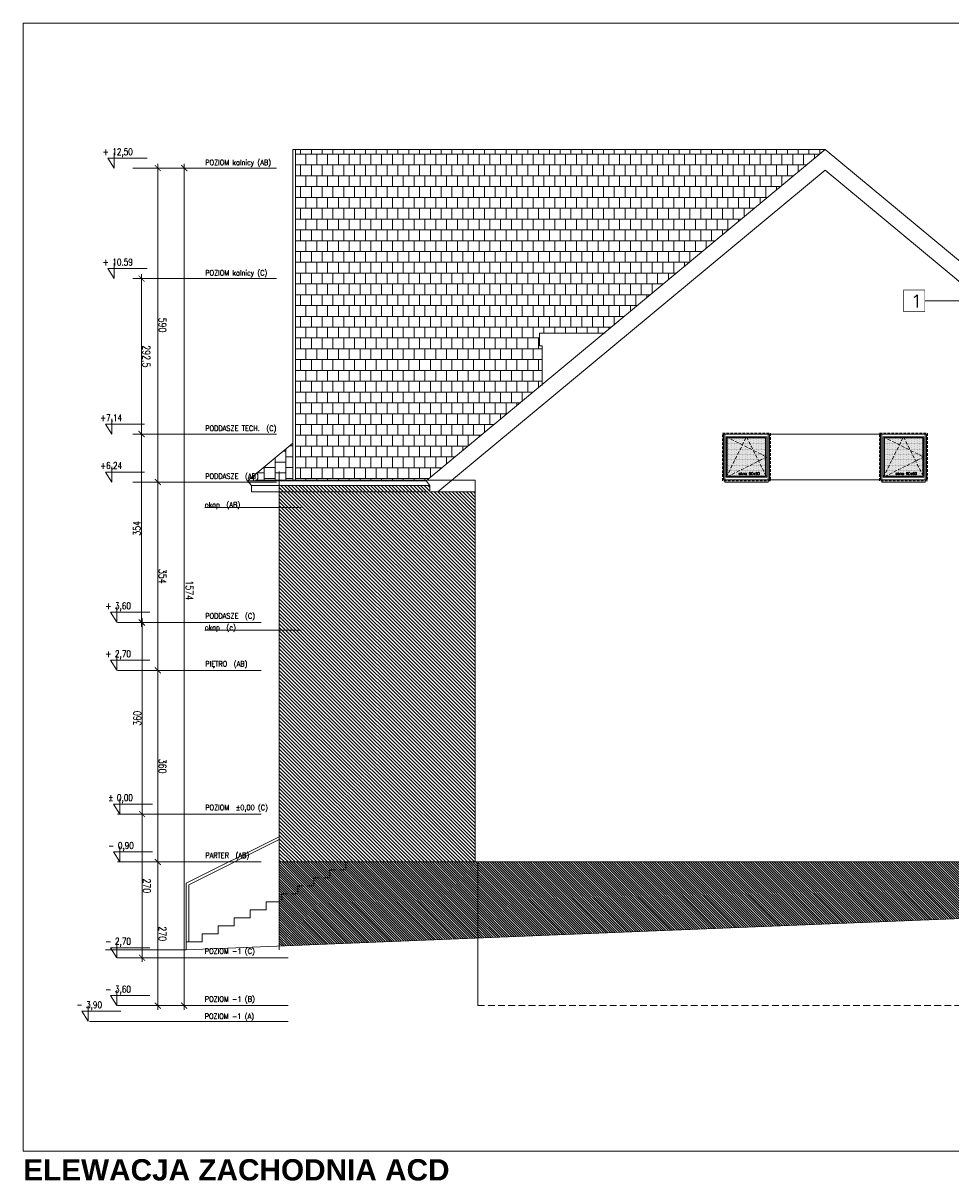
# Model space of a CAD drawing. Header units: millimetres. Extents: x -82287 to 177822, y -399756 to 0.
# Tile 52 of 228: x 68293 to 70035, y -238861 to -236685. Entities that reach past the tile are written whole.
import ezdxf
from ezdxf.enums import TextEntityAlignment as Align

# ---------------------------------------------------------------- set-up
doc = ezdxf.new("R2010")
doc.units = ezdxf.units.MM
doc.header["$MEASUREMENT"] = 0
for name, pattern in [('SUŁOSZOWA - PB 21 03$0$CACHE', [9.525, 6.35, -3.175]), ('SUŁOSZOWA - PB 21 03$0$CARKOVANA', [7.5, 5, -2.5]), ('SUŁOSZOWA - PB 21 03$0$HIDDEN', [9.525, 6.35, -3.175])]:
    doc.linetypes.add(name, pattern=pattern)
doc.layers.get('DEFPOINTS').update_dxf_attribs({"lineweight": 50})
doc.layers.add('FL_XREF', color=252, linetype='Continuous')
for name, color, linetype, lineweight in [('SUŁOSZOWA - PB 21 03$0$! opisy okien elewacja', 251, 'Continuous', 0), ('SUŁOSZOWA - PB 21 03$0$!! 0_ Istn-okna', 251, 'Continuous', 0), ('SUŁOSZOWA - PB 21 03$0$!! 0_ Istn-sciany', 251, 'Continuous', 0), ('SUŁOSZOWA - PB 21 03$0$!! 0_ Opis', 251, 'Continuous', 0), ('SUŁOSZOWA - PB 21 03$0$!! 0_ WIDOK ELEWACJA', 251, 'Continuous', 0), ('SUŁOSZOWA - PB 21 03$0$!! 0_bloki rzędnych', 251, 'Continuous', 0), ('SUŁOSZOWA - PB 21 03$0$!! 0_Istn-cienka', 251, 'Continuous', 0), ('SUŁOSZOWA - PB 21 03$0$!! 0_Opis_pom', 251, 'Continuous', 0), ('SUŁOSZOWA - PB 21 03$0$!! 1_ELEWACJA KOLOR', 251, 'Continuous', 0), ('SUŁOSZOWA - PB 21 03$0$!! 1_Hatch dach', 251, 'Continuous', 0), ('SUŁOSZOWA - PB 21 03$0$!! 1_OPIS POM NOWE', 251, 'Continuous', 0), ('SUŁOSZOWA - PB 21 03$0$!! 2_ELEWACJA COKÓŁ', 251, 'Continuous', 0), ('SUŁOSZOWA - PB 21 03$0$!! 2_NOWE OKNA WIDOk - remont', 251, 'Continuous', 0), ('SUŁOSZOWA - PB 21 03$0$!! 2_TYNK OBRYS', 251, 'Continuous', 0), ('SUŁOSZOWA - PB 21 03$0$!!_1  OPISY ELEWACJE', 251, 'Continuous', 0), ('SUŁOSZOWA - PB 21 03$0$0-rzedne-blok', 251, 'Continuous', 0)]:
    doc.layers.add(name, color=color, linetype=linetype, lineweight=lineweight)
doc.layers.add('SUŁOSZOWA - PB 21 03$0$ND', color=251, linetype='Continuous', lineweight=0, plot=False)
doc.styles.add('SUŁOSZOWA - PB 21 03$0$ARIAL', font='tahoma.ttf')
doc.styles.add('SUŁOSZOWA - PB 21 03$0$DEUTSCH', font='SIMPLEX8')
doc.styles.add('SUŁOSZOWA - PB 21 03$0$SIMPLEX', font='simplex.shx', dxfattribs={"width": 0.77})
doc.styles.add('SUŁOSZOWA - PB 21 03$0$STYLE10', font='arialbd.ttf')
doc.styles.add('SUŁOSZOWA - PB 21 03$0$TXT', font='simplex.shx')
doc.dimstyles.new('SUŁOSZOWA - PB 21 03$0$OL PB 100', dxfattribs={"dimscale": 4, "dimtxt": 3.5, "dimasz": 0.2, "dimexe": 10, "dimexo": 10, "dimgap": 0.5, "dimtad": 1, "dimdec": 1, "dimrnd": 0.5, "dimzin": 9, "dimdsep": 46, "dimtxsty": 'SUŁOSZOWA - PB 21 03$0$SIMPLEX', "dimblk": 'SUŁOSZOWA - PB 21 03$0$thick_MSz', "dimcen": 0.05, "dimdle": 8, "dimse1": 1, "dimse2": 1, "dimclrd": 256, "dimclre": 256, "dimclrt": 3, "dimadec": 1, "dimazin": 2, "dimtfac": 1, "dimtdec": 1, "dimtix": 1, "dimtofl": 0, "dimtmove": 2, "dimatfit": 3, "dimldrblk": 'SUŁOSZOWA - PB 21 03$0$thick_MSz', "dimfxl": 10, "dimfxlon": 1, "dimtolj": 1, "dimlwd": -1, "dimlwe": -1, "dimarcsym": 0})
pattern_1 = [(135, (-125229.0226, -283999.89), (-2.24506403, -2.24506403), [])]

# ---------------------------------------------------------------- blocks, each defined once
blk = doc.blocks.new('SUŁOSZOWA - PB 21 03$0$thick_MSz')
for p, q in [((-10, 0), (10, 0)), ((0, 15), (0, -15))]:
    blk.add_line(p, q)
at = {"const_width": 2, "elevation": 2}
blk.add_lwpolyline([(-7.1, -7.1), (7.1, 7.1)], dxfattribs=at)
blk = doc.blocks.new('*D72')
at = {"layer": 'DEFPOINTS', "color": 0, "ltscale": 100, "transparency": 16777216}
for p in [(15576.3, 8739.9), (15576.3, 8648.5), (15846.3, 8648.5)]:
    blk.add_point(p, dxfattribs=at)
at = {"layer": 'SUŁOSZOWA - PB 21 03$0$ND', "ltscale": 100, "transparency": 16777216}
blk.add_line((15845.5, 8739.9), (15577.1, 8739.9), dxfattribs=at)
at = {"layer": 'SUŁOSZOWA - PB 21 03$0$ND', "ltscale": 100, "transparency": 16777216, "xscale": 0.8, "yscale": 0.8, "zscale": 0.8}
for p, rotation in [((15576.3, 8739.9), 180.0000000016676), ((15846.3, 8739.9), 1.667546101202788e-09)]:
    blk.add_blockref('SUŁOSZOWA - PB 21 03$0$thick_MSz', p, dxfattribs=dict(at, rotation=rotation))
at = {"layer": 'SUŁOSZOWA - PB 21 03$0$ND', "color": 3, "ltscale": 100, "transparency": 16777216, "insert": (15711.3, 8748.9), "char_height": 14, "attachment_point": 5, "rotation": 0, "style": 'SUŁOSZOWA - PB 21 03$0$SIMPLEX'}
blk.add_mtext('\\A1;270', dxfattribs=at)
blk = doc.blocks.new('SUŁOSZOWA - PB 21 03$0$D_kota')
for p, q in [((8.7, 0), (8.7, 23)), ((-0.8, 15), (8.7, 15)), ((8.7, 0), (-0.8, 15))]:
    blk.add_line(p, q)
blk.add_lwpolyline([(-0.8, 15), (57.9, 15)])
at = {"style": 'SUŁOSZOWA - PB 21 03$0$DEUTSCH', "width": 0.8}
blk.add_attdef('POZ.ARCH', (7.3, 19.7), '', height=10, dxfattribs=at)
blk = doc.blocks.new('*D73')
at = {"layer": 'DEFPOINTS', "color": 0, "ltscale": 100, "transparency": 16777216}
for p in [(15846.3, 8789.5), (14272.3, 8752.2), (15846.3, 8606.6)]:
    blk.add_point(p, dxfattribs=at)
at = {"layer": 'SUŁOSZOWA - PB 21 03$0$ND', "ltscale": 100, "transparency": 16777216}
blk.add_line((14273.1, 8789.5), (15845.5, 8789.5), dxfattribs=at)
at = {"layer": 'SUŁOSZOWA - PB 21 03$0$ND', "ltscale": 100, "transparency": 16777216, "xscale": 0.8, "yscale": 0.8, "zscale": 0.8}
for p, rotation in [((14272.3, 8789.5), 180.0000000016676), ((15846.3, 8789.5), 1.667517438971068e-09)]:
    blk.add_blockref('SUŁOSZOWA - PB 21 03$0$thick_MSz', p, dxfattribs=dict(at, rotation=rotation))
at = {"layer": 'SUŁOSZOWA - PB 21 03$0$ND', "color": 3, "ltscale": 100, "transparency": 16777216, "insert": (15065.7, 8799.5), "char_height": 14, "attachment_point": 5, "rotation": 0, "style": 'SUŁOSZOWA - PB 21 03$0$SIMPLEX'}
blk.add_mtext('\\A1;1574', dxfattribs=at)
blk = doc.blocks.new('*D74')
at = {"layer": 'DEFPOINTS', "color": 0, "ltscale": 100, "transparency": 16777216}
for p in [(15216.3, 8739.9), (15216.3, 8648.5), (15576.3, 8648.5)]:
    blk.add_point(p, dxfattribs=at)
at = {"layer": 'SUŁOSZOWA - PB 21 03$0$ND', "ltscale": 100, "transparency": 16777216}
blk.add_line((15575.5, 8739.9), (15217.1, 8739.9), dxfattribs=at)
at = {"layer": 'SUŁOSZOWA - PB 21 03$0$ND', "ltscale": 100, "transparency": 16777216, "xscale": 0.8, "yscale": 0.8, "zscale": 0.8}
for p, rotation in [((15216.3, 8739.9), 180.0000000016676), ((15576.3, 8739.9), 1.667546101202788e-09)]:
    blk.add_blockref('SUŁOSZOWA - PB 21 03$0$thick_MSz', p, dxfattribs=dict(at, rotation=rotation))
at = {"layer": 'SUŁOSZOWA - PB 21 03$0$ND', "color": 3, "ltscale": 100, "transparency": 16777216, "insert": (15396.3, 8748.9), "char_height": 14, "attachment_point": 5, "rotation": 0, "style": 'SUŁOSZOWA - PB 21 03$0$SIMPLEX'}
blk.add_mtext('\\A1;360', dxfattribs=at)
blk = doc.blocks.new('*D75')
at = {"layer": 'DEFPOINTS', "color": 0, "ltscale": 100, "transparency": 16777216}
for p in [(14862.3, 8739.9), (14862.3, 8648.6), (15216.3, 8648.5)]:
    blk.add_point(p, dxfattribs=at)
at = {"layer": 'SUŁOSZOWA - PB 21 03$0$ND', "ltscale": 100, "transparency": 16777216}
blk.add_line((15215.5, 8739.9), (14863.1, 8739.9), dxfattribs=at)
at = {"layer": 'SUŁOSZOWA - PB 21 03$0$ND', "ltscale": 100, "transparency": 16777216, "xscale": 0.8, "yscale": 0.8, "zscale": 0.8}
for p, rotation in [((14862.3, 8739.9), 180.0000000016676), ((15216.3, 8739.9), 1.667546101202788e-09)]:
    blk.add_blockref('SUŁOSZOWA - PB 21 03$0$thick_MSz', p, dxfattribs=dict(at, rotation=rotation))
at = {"layer": 'SUŁOSZOWA - PB 21 03$0$ND', "color": 3, "ltscale": 100, "transparency": 16777216, "insert": (15039.3, 8748.9), "char_height": 14, "attachment_point": 5, "rotation": 0, "style": 'SUŁOSZOWA - PB 21 03$0$SIMPLEX'}
blk.add_mtext('\\A1;354', dxfattribs=at)
blk = doc.blocks.new('*D76')
at = {"layer": 'DEFPOINTS', "color": 0, "ltscale": 100, "transparency": 16777216}
for p in [(14272.3, 8739.9), (14272.3, 8693), (14862.3, 8648.6)]:
    blk.add_point(p, dxfattribs=at)
at = {"layer": 'SUŁOSZOWA - PB 21 03$0$ND', "ltscale": 100, "transparency": 16777216}
blk.add_line((14861.5, 8739.9), (14273.1, 8739.9), dxfattribs=at)
at = {"layer": 'SUŁOSZOWA - PB 21 03$0$ND', "ltscale": 100, "transparency": 16777216, "xscale": 0.8, "yscale": 0.8, "zscale": 0.8}
for p, rotation in [((14272.3, 8739.9), 180.0000000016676), ((14862.3, 8739.9), 1.667546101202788e-09)]:
    blk.add_blockref('SUŁOSZOWA - PB 21 03$0$thick_MSz', p, dxfattribs=dict(at, rotation=rotation))
at = {"layer": 'SUŁOSZOWA - PB 21 03$0$ND', "color": 3, "ltscale": 100, "transparency": 16777216, "insert": (14567.3, 8748.9), "char_height": 14, "attachment_point": 5, "rotation": 0, "style": 'SUŁOSZOWA - PB 21 03$0$SIMPLEX'}
blk.add_mtext('\\A1;590', dxfattribs=at)
blk = doc.blocks.new('*D77')
at = {"layer": 'DEFPOINTS', "color": 0, "ltscale": 100, "transparency": 16777216}
for p in [(15486.3, 8710.4), (15486.3, 8648.5), (15756.3, 8648.5)]:
    blk.add_point(p, dxfattribs=at)
at = {"layer": 'SUŁOSZOWA - PB 21 03$0$ND', "ltscale": 100, "transparency": 16777216}
blk.add_line((15755.5, 8710.4), (15487.1, 8710.4), dxfattribs=at)
at = {"layer": 'SUŁOSZOWA - PB 21 03$0$ND', "ltscale": 100, "transparency": 16777216, "xscale": 0.8, "yscale": 0.8, "zscale": 0.8}
for p, rotation in [((15486.3, 8710.4), 180.0000000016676), ((15756.3, 8710.4), 1.667546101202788e-09)]:
    blk.add_blockref('SUŁOSZOWA - PB 21 03$0$thick_MSz', p, dxfattribs=dict(at, rotation=rotation))
at = {"layer": 'SUŁOSZOWA - PB 21 03$0$ND', "color": 3, "ltscale": 100, "transparency": 16777216, "insert": (15621.3, 8719.4), "char_height": 14, "attachment_point": 5, "rotation": 0, "style": 'SUŁOSZOWA - PB 21 03$0$SIMPLEX'}
blk.add_mtext('\\A1;270', dxfattribs=at)
blk = doc.blocks.new('*D78')
at = {"layer": 'DEFPOINTS', "color": 0, "ltscale": 100, "transparency": 16777216}
for p in [(15126.3, 8710.4), (15126.3, 8648.5), (15486.3, 8648.5)]:
    blk.add_point(p, dxfattribs=at)
at = {"layer": 'SUŁOSZOWA - PB 21 03$0$ND', "ltscale": 100, "transparency": 16777216}
blk.add_line((15485.5, 8710.4), (15127.1, 8710.4), dxfattribs=at)
at = {"layer": 'SUŁOSZOWA - PB 21 03$0$ND', "ltscale": 100, "transparency": 16777216, "xscale": 0.8, "yscale": 0.8, "zscale": 0.8, "rotation": 180}
blk.add_blockref('SUŁOSZOWA - PB 21 03$0$thick_MSz', (15126.3, 8710.4), dxfattribs=at)
at = {"layer": 'SUŁOSZOWA - PB 21 03$0$ND', "ltscale": 100, "transparency": 16777216, "xscale": 0.8, "yscale": 0.8, "zscale": 0.8}
blk.add_blockref('SUŁOSZOWA - PB 21 03$0$thick_MSz', (15486.3, 8710.4), dxfattribs=at)
at = {"layer": 'SUŁOSZOWA - PB 21 03$0$ND', "color": 3, "ltscale": 100, "transparency": 16777216, "insert": (15306.3, 8701.4), "char_height": 14, "attachment_point": 5, "rotation": 180, "style": 'SUŁOSZOWA - PB 21 03$0$SIMPLEX'}
blk.add_mtext('\\A1;360', dxfattribs=at)
blk = doc.blocks.new('*D79')
at = {"layer": 'DEFPOINTS', "color": 0, "ltscale": 100, "transparency": 16777216}
for p in [(14772.3, 8709.4), (14772.3, 8648.5), (15126.3, 8648.5)]:
    blk.add_point(p, dxfattribs=at)
at = {"layer": 'SUŁOSZOWA - PB 21 03$0$ND', "ltscale": 100, "transparency": 16777216}
blk.add_line((15125.5, 8709.4), (14773.1, 8709.4), dxfattribs=at)
at = {"layer": 'SUŁOSZOWA - PB 21 03$0$ND', "ltscale": 100, "transparency": 16777216, "xscale": 0.8, "yscale": 0.8, "zscale": 0.8, "rotation": 180}
blk.add_blockref('SUŁOSZOWA - PB 21 03$0$thick_MSz', (14772.3, 8709.4), dxfattribs=at)
at = {"layer": 'SUŁOSZOWA - PB 21 03$0$ND', "ltscale": 100, "transparency": 16777216, "xscale": 0.8, "yscale": 0.8, "zscale": 0.8}
blk.add_blockref('SUŁOSZOWA - PB 21 03$0$thick_MSz', (15126.3, 8709.4), dxfattribs=at)
at = {"layer": 'SUŁOSZOWA - PB 21 03$0$ND', "color": 3, "ltscale": 100, "transparency": 16777216, "insert": (14949.3, 8700.4), "char_height": 14, "attachment_point": 5, "rotation": 180, "style": 'SUŁOSZOWA - PB 21 03$0$SIMPLEX'}
blk.add_mtext('\\A1;354', dxfattribs=at)
blk = doc.blocks.new('*D80')
at = {"layer": 'DEFPOINTS', "color": 0, "ltscale": 100, "transparency": 16777216}
for p in [(14479.8, 8709.4), (14479.8, 8593.5), (14772.3, 8593.5)]:
    blk.add_point(p, dxfattribs=at)
at = {"layer": 'SUŁOSZOWA - PB 21 03$0$ND', "ltscale": 100, "transparency": 16777216}
blk.add_line((14771.5, 8709.4), (14480.6, 8709.4), dxfattribs=at)
at = {"layer": 'SUŁOSZOWA - PB 21 03$0$ND', "ltscale": 100, "transparency": 16777216, "xscale": 0.8, "yscale": 0.8, "zscale": 0.8, "rotation": 180}
blk.add_blockref('SUŁOSZOWA - PB 21 03$0$thick_MSz', (14479.8, 8709.4), dxfattribs=at)
at = {"layer": 'SUŁOSZOWA - PB 21 03$0$ND', "ltscale": 100, "transparency": 16777216, "xscale": 0.8, "yscale": 0.8, "zscale": 0.8}
blk.add_blockref('SUŁOSZOWA - PB 21 03$0$thick_MSz', (14772.3, 8709.4), dxfattribs=at)
at = {"layer": 'SUŁOSZOWA - PB 21 03$0$ND', "color": 3, "ltscale": 100, "transparency": 16777216, "insert": (14626.1, 8718.4), "char_height": 14, "attachment_point": 5, "style": 'SUŁOSZOWA - PB 21 03$0$SIMPLEX'}
blk.add_mtext('\\A1;292.5', dxfattribs=at)
blk = doc.blocks.new('SUŁOSZOWA - PB 21 03$0$okno 90x90')
at = {"layer": 'SUŁOSZOWA - PB 21 03$0$!! 1_Hatch dach', "true_color": 0x575757}
h = blk.add_hatch(dxfattribs=at)
h.set_pattern_fill('DOTS', color=251)
h.set_pattern_definition([(0, (-9634.3096, -11214.1331), (0.79375, 1.5875), [0, -1.5875])])
h.paths.add_polyline_path([(7, 79), (79, 79), (79, 7), (7, 7)])
at = {"layer": 'SUŁOSZOWA - PB 21 03$0$!! 0_ Istn-okna', "linetype": 'SUŁOSZOWA - PB 21 03$0$CARKOVANA', "lineweight": 5}
blk.add_lwpolyline([(-2, 88), (88, 88), (88, -2), (-2, -2)], close=True, dxfattribs=at)
at = {"layer": 'SUŁOSZOWA - PB 21 03$0$!! 0_ Istn-okna'}
for points in [[(0, 86), (86, 86), (86, 0), (0, 0)], [(5, 81), (81, 81), (81, 5), (5, 5)], [(7, 79), (79, 79), (79, 7), (7, 7)]]:
    blk.add_lwpolyline(points, close=True, dxfattribs=at)
at = {"layer": 'SUŁOSZOWA - PB 21 03$0$!! 1_Hatch dach', "color": 251, "linetype": 'SUŁOSZOWA - PB 21 03$0$CACHE', "true_color": 0x575757}
for points in [[(5, 5), (43, 81), (81, 5)], [(5, 81), (81, 43), (5, 5)]]:
    blk.add_lwpolyline(points, dxfattribs=at)
at = {"insert": (28.1, 14.4), "char_height": 5, "attachment_point": 1, "style": 'SUŁOSZOWA - PB 21 03$0$TXT'}
blk.add_mtext_dynamic_manual_height_columns('okno 90x90', width=52.63, gutter_width=75, heights=[0], dxfattribs=at)
blk = doc.blocks.new('SUŁOSZOWA - PB 21 03$0$POZIOMY BLOK')
for p, q in [((14909.91, 9009.49), (14909.91, 8828.06)), ((15140.67, 9009.49), (15140.67, 8828.06)), ((15756.32, 8984.49), (15756.32, 8664.25)), ((15846.32, 8984.49), (15846.32, 8664.25)), ((15876.32, 8984.49), (15876.32, 8664.25)), ((14272.32, 8962.8), (14272.32, 8693.05)), ((14479.8, 8962.8), (14479.8, 8693.05)), ((14772.32, 8962.8), (14772.32, 8693.05)), ((14862.32, 8962.8), (14862.32, 8693.05)), ((15126.32, 8934), (15126.32, 8664.25)), ((15216.32, 8934), (15216.32, 8664.25)), ((15486.32, 8934), (15486.32, 8664.25)), ((15576.32, 8934), (15576.32, 8664.25)), ((15876.32, 8682.25), (15876.32, 8611.49))]:
    blk.add_line(p, q)
at = {"layer": 'SUŁOSZOWA - PB 21 03$0$0-rzedne-blok'}
ref = blk.add_blockref('SUŁOSZOWA - PB 21 03$0$D_kota', (15486.32, 8657.67), dxfattribs=dict(at, xscale=1.250000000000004, yscale=1.250000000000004, zscale=1.250000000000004, rotation=90))
ref.add_attrib('POZ.ARCH', '%%p 0,00  ', (15461.74, 8646.85), dxfattribs={"layer": '0', "height": 12.5, "rotation": 90, "style": 'SUŁOSZOWA - PB 21 03$0$DEUTSCH', "width": 0.8})
ref = blk.add_blockref('SUŁOSZOWA - PB 21 03$0$D_kota', (15576.32, 8657.67), dxfattribs=dict(at, xscale=1.250000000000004, yscale=1.250000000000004, zscale=1.250000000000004, rotation=90))
ref.add_attrib('POZ.ARCH', '- 0,90  ', (15551.74, 8646.85), dxfattribs={"layer": '0', "height": 12.5, "rotation": 90, "style": 'SUŁOSZOWA - PB 21 03$0$DEUTSCH', "width": 0.8})
ref = blk.add_blockref('SUŁOSZOWA - PB 21 03$0$D_kota', (14272.32, 8647.32), dxfattribs=dict(at, xscale=1.250000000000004, yscale=1.250000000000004, zscale=1.250000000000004, rotation=90))
ref.add_attrib('POZ.ARCH', '+ 12,50', (14247.74, 8636.49), dxfattribs={"layer": '0', "height": 12.5, "rotation": 90, "style": 'SUŁOSZOWA - PB 21 03$0$DEUTSCH', "width": 0.8})
ref = blk.add_blockref('SUŁOSZOWA - PB 21 03$0$D_kota', (14479.8, 8647.32), dxfattribs=dict(at, xscale=1.250000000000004, yscale=1.250000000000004, zscale=1.250000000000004, rotation=90))
ref.add_attrib('POZ.ARCH', '+ 10.59', (14455.22, 8636.49), dxfattribs={"layer": '0', "height": 12.5, "rotation": 90, "style": 'SUŁOSZOWA - PB 21 03$0$DEUTSCH', "width": 0.8})
ref = blk.add_blockref('SUŁOSZOWA - PB 21 03$0$D_kota', (14772.32, 8642.51), dxfattribs=dict(at, xscale=1.250000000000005, yscale=1.250000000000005, zscale=1.250000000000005, rotation=90))
ref.add_attrib('POZ.ARCH', '+7,14', (14747.74, 8631.68), dxfattribs={"layer": '0', "height": 12.5, "rotation": 90, "style": 'SUŁOSZOWA - PB 21 03$0$DEUTSCH', "width": 0.8})
ref = blk.add_blockref('SUŁOSZOWA - PB 21 03$0$D_kota', (14862.32, 8642.51), dxfattribs=dict(at, xscale=1.250000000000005, yscale=1.250000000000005, zscale=1.250000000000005, rotation=90))
ref.add_attrib('POZ.ARCH', '+6,24', (14837.74, 8631.68), dxfattribs={"layer": '0', "height": 12.5, "rotation": 90, "style": 'SUŁOSZOWA - PB 21 03$0$DEUTSCH', "width": 0.8})
ref = blk.add_blockref('SUŁOSZOWA - PB 21 03$0$D_kota', (15125.85, 8652.26), dxfattribs=dict(at, xscale=1.250000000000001, yscale=1.250000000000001, zscale=1.250000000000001, rotation=89.99999992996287))
ref.add_attrib('POZ.ARCH', '+ 3,60', (15101.27, 8641.44), dxfattribs={"layer": '0', "height": 12.5, "rotation": 90, "style": 'SUŁOSZOWA - PB 21 03$0$DEUTSCH', "width": 0.8})
ref = blk.add_blockref('SUŁOSZOWA - PB 21 03$0$D_kota', (15215.85, 8652.26), dxfattribs=dict(at, xscale=1.250000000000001, yscale=1.250000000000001, zscale=1.250000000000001, rotation=89.99999992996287))
ref.add_attrib('POZ.ARCH', '+ 2,70', (15191.27, 8641.44), dxfattribs={"layer": '0', "height": 12.5, "rotation": 90, "style": 'SUŁOSZOWA - PB 21 03$0$DEUTSCH', "width": 0.8})
ref = blk.add_blockref('SUŁOSZOWA - PB 21 03$0$D_kota', (15756.32, 8652.26), dxfattribs=dict(at, xscale=1.250000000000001, yscale=1.250000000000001, zscale=1.250000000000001, rotation=89.99999992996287))
ref.add_attrib('POZ.ARCH', '- 2,70', (15731.74, 8641.44), dxfattribs={"layer": '0', "height": 12.5, "rotation": 90, "style": 'SUŁOSZOWA - PB 21 03$0$DEUTSCH', "width": 0.8})
ref = blk.add_blockref('SUŁOSZOWA - PB 21 03$0$D_kota', (15846.32, 8652.26), dxfattribs=dict(at, xscale=1.250000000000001, yscale=1.250000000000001, zscale=1.250000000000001, rotation=89.99999992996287))
ref.add_attrib('POZ.ARCH', '- 3,60', (15821.74, 8641.44), dxfattribs={"layer": '0', "height": 12.5, "rotation": 90, "style": 'SUŁOSZOWA - PB 21 03$0$DEUTSCH', "width": 0.8})
ref = blk.add_blockref('SUŁOSZOWA - PB 21 03$0$D_kota', (15875.5, 8597.99), dxfattribs=dict(at, xscale=1.250000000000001, yscale=1.250000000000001, zscale=1.250000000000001, rotation=89.99999992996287))
ref.add_attrib('POZ.ARCH', '- 3,90', (15850.92, 8587.16), dxfattribs={"layer": '0', "height": 12.5, "rotation": 90, "style": 'SUŁOSZOWA - PB 21 03$0$DEUTSCH', "width": 0.8})
at = {"style": 'SUŁOSZOWA - PB 21 03$0$SIMPLEX', "width": 0.77}
for s, p in [('POZIOM kalnicy (AB)', (14266.63, 8829.03, -0.04)), ('POZIOM kalnicy (C)', (14474.11, 8829.03, -0.04)), ('PODDASZE TECH.  (C)', (14766.35, 8829.03, -0.04)), ('PODDASZE  (AB)', (14856.35, 8829.03, -0.04)), ('PODDASZE  (C)', (15118.99, 8829.03, -0.04)), ('POZIOM  %%P0,00 (C)', (15478.99, 8829.03, -0.04)), ('PIĘTRO  (AB)', (15208.99, 8829.03, -0.04)), ('PARTER  (AB)', (15568.99, 8829.03, -0.04)), ('POZIOM -1 (C)', (15748.99, 8828.23, -0.04)), ('POZIOM -1 (B)', (15838.99, 8828.23, -0.04)), ('POZIOM -1 (A)', (15871.38, 8827.97, -0.04)), ('okap  (AB)', (14909.91, 8828.06)), ('okap  (c)', (15140.67, 8828.06))]:
    blk.add_text(s, height=10, rotation=90, dxfattribs=at).set_placement(p)
at = {"layer": 'SUŁOSZOWA - PB 21 03$0$ND', "ltscale": 100}
dim = blk.add_linear_dim(base=(15846.32, 8789.48), p1=(14272.32, 8752.23), p2=(15846.32, 8606.6), angle=180, dimstyle='SUŁOSZOWA - PB 21 03$0$OL PB 100', dxfattribs=at)
dim.commit()
dim.dimension.update_dxf_attribs({"geometry": '*D73', "text_midpoint": (15065.71, 8799.48), "dimtype": 160})
for base, p1, p2, picture, middle in [((14272.32, 8739.89), (14862.32, 8648.65), (14272.32, 8693.05), '*D76', (14567.32, 8748.89)), ((14862.32, 8739.89), (15216.32, 8648.52), (14862.32, 8648.65), '*D75', (15039.32, 8748.89)), ((15216.32, 8739.89), (15576.32, 8648.52), (15216.32, 8648.52), '*D74', (15396.32, 8748.89)), ((15576.32, 8739.89), (15846.32, 8648.52), (15576.32, 8648.52), '*D72', (15711.32, 8748.89)), ((15486.32, 8710.39), (15756.32, 8648.52), (15486.32, 8648.52), '*D77', (15621.32, 8719.39)), ((14772.32, 8709.43), (15126.32, 8648.52), (14772.32, 8648.52), '*D79', (14949.32, 8700.43)), ((15126.32, 8710.39), (15486.32, 8648.52), (15126.32, 8648.52), '*D78', (15306.32, 8701.39))]:
    dim = blk.add_linear_dim(base=base, p1=p1, p2=p2, angle=180, dimstyle='SUŁOSZOWA - PB 21 03$0$OL PB 100', dxfattribs=at)
    dim.commit()
    dim.dimension.update_dxf_attribs({"geometry": picture, "text_midpoint": middle})
dim = blk.add_linear_dim(base=(14479.8, 8709.43), p1=(14772.32, 8593.49), p2=(14479.8, 8593.49), dimstyle='SUŁOSZOWA - PB 21 03$0$OL PB 100', dxfattribs=at)
dim.commit()
dim.dimension.update_dxf_attribs({"geometry": '*D80', "text_midpoint": (14626.06, 8718.43)})
blk = doc.blocks.new('SUŁOSZOWA - PB 21 03')
at = {"layer": 'SUŁOSZOWA - PB 21 03$0$!! 1_ELEWACJA KOLOR', "true_color": 0xa78758}
h = blk.add_hatch(dxfattribs=at)
h.set_pattern_fill('ANSI31', color=45, scale=1.5, angle=-90)
h.set_pattern_definition([(315, (0, 0), (3.367596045, 3.367596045), [])])
h.paths.add_polyline_path([(68711.56575, -238314.26576), (69079.56575, -238314.26576), (69079.56575, -237618.65447), (68994.56575, -237618.65447), (68994.56575, -237606.66587), (68711.56575, -237606.66587)])
h.paths.add_polyline_path([(68568.51869, -238224.39481), (68721.58418, -238224.39481), (68721.58418, -238200.78362), (68568.51869, -238200.78362)], flags=9)
at = {"layer": 'SUŁOSZOWA - PB 21 03$0$!! 1_Hatch dach', "true_color": 0x990000}
h = blk.add_hatch(dxfattribs=at)
h.set_pattern_fill('AR-B88', color=14, scale=0.1, angle=180)
h.set_pattern_definition([(180, (0, 0), (-2e-15, -20.32), []), (270, (0, 0), (10.16, -20.32), [20.32, -20.32])])
h.paths.add_polyline_path([(68742.11686, -236975.2456), (68742.11686, -237596.76576), (68988.87118, -237596.76576), (69204.97763, -237417.24759), (69204.97763, -237344.2456), (69199.97763, -237344.2456), (69199.97763, -237320.15319), (69321.86121, -237320.15319), (69737.06575, -236975.2456)])
h.paths.add_polyline_path([(68568.51869, -237511.7517), (68756.14352, -237511.7517), (68756.14352, -237488.14051), (68568.51869, -237488.14051)], flags=9)
at = {"layer": 'SUŁOSZOWA - PB 21 03$0$!! 1_Hatch dach'}
h = blk.add_hatch(dxfattribs=at)
h.set_pattern_fill('AR-B88', color=8, scale=0.1, angle=90)
h.set_pattern_definition([(90, (-125229.023, -305134.914), (-20.32, 1e-15), []), (180, (-125229.023, -305134.914), (-20.32, -10.16), [20.32, -20.32])])
h.paths.add_polyline_path([(68737.11686, -237527.24124), (68737.11686, -237598.02207), (68651.90993, -237598.02207)])
at = {"layer": 'SUŁOSZOWA - PB 21 03$0$!! 2_ELEWACJA COKÓŁ'}
h = blk.add_hatch(dxfattribs=at)
h.set_pattern_fill('ANSI31', color=250, angle=90)
h.set_pattern_definition(pattern_1)
h.paths.add_polyline_path([(68711.56575, -238314.26576), (68711.56575, -238472.2093), (69084.56575, -238457.16898), (69084.56575, -238314.26576), (69079.56575, -238314.26576)])
h = blk.add_hatch(dxfattribs=at)
h.set_pattern_fill('ANSI31', color=250, angle=90)
h.set_pattern_definition(pattern_1)
h.paths.add_polyline_path([(69084.56575, -238314.26576), (69084.56575, -238457.16898), (70396.56575, -238404.26576), (70396.56575, -238314.26576)])
at = {"layer": 'SUŁOSZOWA - PB 21 03$0$! opisy okien elewacja'}
for points in [[(68230.46845, -238857.59214), (68230.46845, -236737.82104), (75114.13549, -236737.82104), (75114.13549, -238857.59214)], [(68737.11686, -237527.24124), (68737.11686, -237598.02207), (68651.90993, -237598.02207)]]:
    blk.add_lwpolyline(points, close=True, dxfattribs=at)
blk.add_lwpolyline([(68987.35881, -237598.02207), (68987.35881, -237598.02207)], dxfattribs=at)
at = {"layer": 'SUŁOSZOWA - PB 21 03$0$!! 0_ Istn-sciany'}
blk.add_lwpolyline([(70396.56575, -238404.26576), (68536.56575, -238479.26576), (68384.9187, -238479.26576)], dxfattribs=at)
at = {"layer": 'SUŁOSZOWA - PB 21 03$0$!! 0_ WIDOK ELEWACJA'}
for points in [[(68737.11686, -237598.02207), (68737.11686, -236975.2456)], [(69737.06575, -236975.2456), (68737.11686, -236975.2456)], [(68742.11686, -237598.02207), (68742.11686, -236975.2456)], [(68987.35881, -237598.02207), (69737.06575, -236975.2456)], [(68987.35881, -237598.02207), (69737.06575, -236975.2456)], [(70486.77269, -237598.02207), (69737.06575, -236975.2456)], [(69009.47069, -237618.65447), (69737.06575, -237014.24619)], [(70464.66081, -237618.65447), (69737.06575, -237014.24619)], [(69323.3928, -237320.15319), (69199.97763, -237320.15319), (69199.97763, -237344.2456), (69204.97763, -237344.2456), (69204.97763, -237418.88406)], [(68651.90993, -237598.02207), (68737.11686, -237527.24124)], [(68711.56575, -237580.5451), (68711.56575, -238479.26576)], [(68651.90993, -237598.02207), (68659.11686, -237606.66587), (68659.11686, -237618.65447), (68990.86988, -237618.65447)], [(68651.90993, -237598.02207), (68987.35881, -237598.02207)], [(68659.11686, -237606.66587), (68994.56575, -237606.66587)], [(68666.56575, -237596.76576), (69079.56575, -237596.76576)], [(68987.35881, -237598.02207), (68994.56575, -237606.66587), (68994.56575, -237618.65447), (69079.56575, -237618.65447)], [(68987.35881, -237598.02207), (68994.56575, -237606.66587), (68994.56575, -237618.65447), (69079.56575, -237618.65447)], [(69079.56575, -237596.76576), (69079.56575, -238314.26576)], [(68711.56575, -238266.76576), (68536.56575, -238354.26576)], [(68711.56575, -238272.35593), (68541.56575, -238357.35593)], [(69079.56575, -238314.26576), (68711.56575, -238314.26576)], [(69079.56575, -238314.26576), (70401.56575, -238314.26576)], [(69084.56575, -238314.26576), (69084.56575, -238584.26576)], [(68536.56575, -238464.26576), (68536.56575, -238354.26576)], [(68541.56575, -238464.26576), (68541.56575, -238357.35593)], [(68711.56575, -238389.26576), (68686.56575, -238389.26576), (68686.56575, -238404.26576), (68656.56575, -238404.26576), (68656.56575, -238419.26576), (68626.56575, -238419.26576), (68626.56575, -238434.26576), (68596.56575, -238434.26576), (68596.56575, -238449.26576), (68566.56575, -238449.26576), (68566.56575, -238464.26576), (68536.56575, -238464.26576), (68536.56575, -238479.26576)]]:
    blk.add_lwpolyline(points, dxfattribs=at)
for points in [[(69548.56575, -237510.26576), (69629.56575, -237510.26576), (69629.56575, -237600.26576), (69548.56575, -237600.26576)], [(69843.56575, -237510.26576), (69924.56575, -237510.26576), (69924.56575, -237600.26576), (69843.56575, -237600.26576)]]:
    blk.add_lwpolyline(points, close=True, dxfattribs=at)
at = {"layer": 'SUŁOSZOWA - PB 21 03$0$!! 0_Istn-cienka', "linetype": 'SUŁOSZOWA - PB 21 03$0$HIDDEN', "ltscale": 2}
for points in [[(68836.56575, -238314.26576), (68836.56575, -238329.26576), (68806.56575, -238329.26576), (68806.56575, -238344.26576), (68776.56575, -238344.26576), (68776.56575, -238359.26576), (68746.56575, -238359.26576), (68746.56575, -238374.26576), (68716.56575, -238374.26576), (68716.56575, -238389.26576)], [(69079.56575, -238314.26576), (68836.56575, -238314.26576)], [(69084.56575, -238584.26576), (70396.56575, -238584.26576)]]:
    blk.add_lwpolyline(points, dxfattribs=at)
at = {"layer": 'SUŁOSZOWA - PB 21 03$0$!! 2_TYNK OBRYS'}
blk.add_lwpolyline([(69632.06575, -237510.26576), (69841.06575, -237510.26576), (69841.06575, -237596.26576), (69632.06575, -237596.26576)], close=True, dxfattribs=at)
at = {"layer": 'SUŁOSZOWA - PB 21 03$0$!!_1  OPISY ELEWACJE', "const_width": 1.2}
blk.add_lwpolyline([(69884.33736, -237280.08394), (69884.33736, -237239.53916), (69924.0517, -237239.53916), (69924.0517, -237280.08394)], close=True, dxfattribs=at)
blk.add_lwpolyline([(69884.33736, -237280.08394), (69884.33736, -237239.53916), (69924.0517, -237239.53916), (69924.0517, -237280.08394)], close=True, dxfattribs=at)
at = {"layer": 'SUŁOSZOWA - PB 21 03$0$!!_1  OPISY ELEWACJE'}
blk.add_lwpolyline([(70236.98744, -237259.81155), (69924.0517, -237259.81155)], dxfattribs=at)
at = {"layer": 'SUŁOSZOWA - PB 21 03$0$!! 0_bloki rzędnych', "linetype": 'Continuous', "rotation": 269.9999999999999}
blk.add_blockref('SUŁOSZOWA - PB 21 03$0$POZIOMY BLOK', (59743.42605, -222737.94325), dxfattribs=at)
at = {"layer": 'SUŁOSZOWA - PB 21 03$0$!! 2_NOWE OKNA WIDOk - remont'}
for p in [(69546.06575, -237596.26576), (69841.06575, -237596.26576)]:
    blk.add_blockref('SUŁOSZOWA - PB 21 03$0$okno 90x90', p, dxfattribs=at)
at = {"layer": 'SUŁOSZOWA - PB 21 03$0$!! 0_ Opis', "insert": (68230.46845, -238872.87788), "char_height": 40, "attachment_point": 1, "style": 'SUŁOSZOWA - PB 21 03$0$STYLE10'}
blk.add_mtext_dynamic_manual_height_columns('ELEWACJA ZACHODNIA ACD', width=4411.4728324, gutter_width=75, heights=[0], dxfattribs=at)
at = {"layer": 'SUŁOSZOWA - PB 21 03$0$!! 0_Opis_pom', "ltscale": 0.7, "style": 'SUŁOSZOWA - PB 21 03$0$ARIAL'}
for tag, p in [('B0,19', (52679.2094, -194257.55204)), ('B2,14', (73874.0461, -194402.0887)), ('B1,21', (60405.50261, -194427.18207)), ('B2,12', (73342.49259, -194413.89249)), ('A1,16', (59129.54925, -194448.08429)), ('B1/17', (59524.53699, -194450.37428)), ('B1,19', (59914.81903, -194448.15658)), ('1,23', (61575.22173, -194450.37428)), ('B2,11', (73069.01144, -194438.89383)), ('B2,16', (75195.07765, -194441.83446)), ('B0,15', (51514.15008, -194461.8073)), ('A1,1', (58808.06672, -194460.94161)), ('B1,18', (59715.51745, -194473.87108)), ('1,22', (60947.33929, -194456.1144)), ('B2,17', (75506.7465, -194471.3759)), ('B2,19.1', (76701.67035, -194466.03695)), ('B3,7', (87459.81312, -194465.07097)), ('B3,3', (88235.73906, -194465.79732)), ('B0,18', (52071.43815, -194478.40179)), ('B1,20', (60198.53687, -194490.17374)), ('B2,10', (72728.63362, -194489.37283)), ('B2,15', (74566.38885, -194487.81114)), ('B3,6', (86826.65132, -194483.15512)), ('B3,8', (90006.66539, -194478.47972)), ('A0,6', (49094.40602, -194505.72387)), ('A0,4', (49692.81919, -194517.93289)), ('B0,22', (54187.56644, -194519.04308)), ('A1,6', (58565.96262, -194514.50753)), ('B1,1', (61908.24378, -194515.48656)), ('A2,5', (72452.45009, -194505.90583)), ('B2,13', (73649.91716, -194500.01242)), ('A0,5', (49399.71914, -194533.19455)), ('A0,3', (49906.53818, -194524.03766)), ('B0,20', (53125.45224, -194527.8835)), ('B0,21', (53847.26622, -194535.08002)), ('B1,3', (62229.35503, -194604.49851)), ('B2,18', (75922.43604, -194612.23635)), ('B2,19', (77152.69039, -194617.53776)), ('A3,4', (85509.27934, -194642.47136)), ('B0,24B', (54824.42896, -194684.26784)), ('B1,4', (63476.45184, -194691.11207)), ('B0,13', (50367.63944, -194706.5583)), ('B0,16', (51457.40872, -194704.43091)), ('B0,17', (51897.58569, -194706.77195)), ('A2,4', (71695.75649, -194707.44268)), ('A1,5', (58149.22649, -194724.80163)), ('A2.1', (72371.45884, -194731.56251)), ('B0,23', (54542.05776, -194742.93939)), ('A1,2', (58744.42262, -194746.622)), ('B1,2D', (60756.29674, -194750.92727)), ('B0,14', (50962.60809, -194789.06568)), ('A1,15', (59129.54925, -194780.73348)), ('B1,4', (63483.03852, -194791.04365)), ('A3.1', (86079.08704, -194786.62422)), ('A0,2', (49295.91259, -194810.95246)), ('B0,7', (52851.95551, -194845.56115)), ('B1,2B', (62374.83512, -194841.86715)), ('B2.7', (74548.27897, -194836.12781)), ('B3,2', (89035.72921, -194837.99287)), ('B1,2A', (61803.35407, -194869.27513)), ('B0,8', (51561.38742, -194890.27848)), ('A1,3', (58810.05243, -195008.83917)), ('A3.2', (86016.50296, -195004.88875)), ('A0,1', (49914.27925, -195025.82804)), ('A0,10', (49695.87246, -195042.9259)), ('B0,17', (51225.06492, -195049.74007)), ('A0,7', (49042.50308, -195082.6056)), ('B0,6', (52110.41055, -195069.39267)), ('B1,8', (61403.63433, -195071.25189)), ('A2.2', (72371.45884, -195070.78713)), ('B2.2', (74976.1855, -195068.47988)), ('B3,11', (88623.94853, -195099.23575)), ('B3,4', (87612.56208, -195132.78192)), ('B3,5', (86839.47632, -195174.05241)), ('B0,12', (50313.60595, -195207.52936)), ('B0,11', (50726.178, -195219.06638)), ('B1,6', (63686.26823, -195231.3997)), ('B3,10', (89778.42161, -195220.68871)), ('B0,10', (51476.34179, -195259.44699)), ('B0,24A', (54359.17011, -195245.97867)), ('A1,4', (58093.66276, -195250.96213)), ('A0,11', (49643.96951, -195271.84772)), ('B1,14', (59332.54805, -195280.73534)), ('B3,9', (90479.74099, -195260.18621)), ('A0,8', (49042.50308, -195293.21363)), ('B0,9', (51798.4912, -195291.17482)), ('B2,21', (75970.16114, -195290.81005)), ('B0,3', (52068.59538, -195319.60465)), ('B1,13', (60186.62513, -195314.46953)), ('B1,10', (60892.94126, -195319.45825)), ('B1,5', (63419.22943, -195317.21026)), ('A2.3', (71832.37045, -195318.78232)), ('B2,9', (73175.51251, -195317.21162)), ('B2,4', (74493.5947, -195318.7733)), ('B2,3', (74674.2815, -195319.28036)), ('A3,3', (85569.83931, -195318.78232)), ('B1,9', (61058.12383, -195344.48743)), ('B2,8', (73894.209, -195338.18956)), ('B2,20', (77211.021, -195343.82367)), ('B3,1', (88723.65615, -195329.98594)), ('B0,2', (52227.2348, -195357.98297)), ('B2.1', (75304.74121, -195348.36327)), ('B1,2C', (61827.40698, -195369.02625)), ('B1,7', (62134.52151, -195372.05069)), ('B0,1', (53061.17304, -195403.85659)), ('A0,9', (49001.50444, -195413.15723)), ('A0,12', (49689.76592, -195485.50737)), ('B0,4', (52224.78303, -195500.96352)), ('B1,11', (61050.00078, -195512.89565)), ('B2,5', (74686.48999, -195507.24036)), ('B0,5', (52066.14362, -195556.83806)), ('B1,12', (60864.00751, -195544.00738)), ('B2,6', (74499.29165, -195549.55175)), ('C2,2', (74812.78942, -195865.8959)), ('C1,3', (61091.58871, -195973.27844)), ('C0,2A', (52278.30875, -196050.48297)), ('C0,1', (52808.36775, -196132.34208)), ('C1,2', (61690.27405, -196439.72387)), ('C1,1', (62060.59754, -196465.28533)), ('C3,1', (88979.71614, -196545.67785)), ('C0,2B', (53028.88223, -196668.8019)), ('C1,4', (61008.68123, -196686.32122)), ('C2,1', (75334.65984, -196786.2197)), ('C2,3', (74834.65119, -196933.26657)), ('C1,5', (61062.7252, -196991.42453)), ('C1,10', (62127.38542, -196998.81344)), ('C1,9', (62147.33751, -197289.53424)), ('C0,3', (52181.98562, -197341.92176)), ('C1,6', (61131.41824, -197329.69535)), ('D1,1', (73931.12245, -197584.03121)), ('C0,4', (52345.96562, -197596.60561)), ('D0,18', (60296.49264, -197617.95269)), ('C2,4', (75243.70451, -197663.89)), ('D0,7', (59141.53804, -197722.84718)), ('C1,7', (61222.2575, -197737.18052)), ('D0,3', (59562.25866, -197751.14316)), ('D0,17', (60701.16801, -197741.44864)), ('D1,6', (72757.78643, -197751.22612)), ('D1,4', (73157.19908, -197744.29721)), ('D0,6', (58741.71849, -197802.61699)), ('D0,10', (58357.73602, -197820.93991)), ('D,09', (59195.67196, -197881.51243)), ('C0,5', (52269.72696, -197902.4362)), ('C0,6', (52872.93793, -197917.07354)), ('D0,2', (59943.06082, -197917.06725)), ('D0,16', (60721.3534, -197935.2949)), ('D1,3', (73475.28953, -197924.29875)), ('D0,8', (59058.9008, -197963.64925)), ('D0,5', (59448.52586, -197969.8061)), ('D1,5', (73291.61607, -197999.29956)), ('C2,5', (74555.08284, -197988.7886)), ('D0,4', (59655.02693, -198042.2589)), ('D0,15', (60692.12223, -198127.4643)), ('D0,1', (59931.33074, -198173.12806)), ('D1,2', (73578.07819, -198172.30068)), ('D0,11', (58161.27105, -198211.45823)), ('D0,12', (58250.99458, -198537.17631)), ('D0,13', (58250.99458, -198764.99605)), ('D0,14', (59130.08589, -198795.3373)), ('D1,7', (71854.87376, -198786.88467)), ('D1,8', (71715.35366, -199212.44512))]:
    blk.add_attdef(tag, text='', height=11.968, dxfattribs=at).set_placement(p, align=Align.MIDDLE_CENTER)
at = {"layer": 'SUŁOSZOWA - PB 21 03$0$!! 1_OPIS POM NOWE', "style": 'SUŁOSZOWA - PB 21 03$0$ARIAL'}
for tag, p in [('C1.7A', (61271.6179, -197538.30303)), ('C2.5B', (74970.66097, -197546.70728)), ('C2,5C', (74903.71123, -197659.13664)), ('C2.4', (75374.07862, -197726.11453)), ('D1,2B', (74322.25834, -197791.43247)), ('C1.7C', (61260.26049, -197811.38428)), ('C1.8B', (61588.27341, -197817.62151)), ('C1.8A', (61884.42005, -197818.94854)), ('C1.7B', (61322.12354, -197933.89849)), ('C2,5A', (74943.41937, -197993.49482)), ('E1.2', (62164.78326, -198139.98688)), ('E1.5E', (62692.10372, -198153.27854)), ('D1,2C', (73419.9359, -198156.57844)), ('D1,2A', (74280.17915, -198172.30068)), ('E2.9', (75361.45041, -198161.88904)), ('E2.7', (76022.45692, -198162.26272)), ('E3.1', (88990.58975, -198158.87886)), ('E1.1', (61330.46191, -198191.9806)), ('E1.5D', (62993.60773, -198185.416)), ('E1.5C', (63016.9343, -198246.3437)), ('E1.5B', (63264.15117, -198307.8661)), ('E3.2', (88781.41347, -198385.24275)), ('E1.6', (61022.6264, -198421.00827)), ('E2.2', (74782.75417, -198427.85813)), ('E1.5A', (63049.47589, -198456.39852)), ('E2.8', (75757.29014, -198437.09188)), ('E2.6', (76531.8031, -198444.40756)), ('E3.4', (89392.22607, -198450.03942)), ('E1.5G', (62892.39981, -198586.12622)), ('E1.5F', (62736.15118, -198589.14592)), ('E1,4', (61888.25021, -198652.6996)), ('E2.1', (75803.99631, -198697.05773)), ('E1.5L', (63297.7633, -198733.65678)), ('E1.3', (61058.5992, -198806.28147)), ('E1.5H', (62893.53005, -198830.01758)), ('E2,3', (74778.52304, -198843.9541)), ('E3.3', (89150.95684, -198867.32581)), ('E1.5K', (63266.15427, -198904.67789)), ('E1.5I', (62723.74907, -199005.87002)), ('E2.4', (75135.87669, -199083.20857)), ('E2.5', (76615.04061, -199164.91143)), ('E1.5J', (63204.25187, -199215.697))]:
    blk.add_attdef(tag, text='', height=11.968, dxfattribs=at).set_placement(p, align=Align.MIDDLE_CENTER)
at = {"layer": 'SUŁOSZOWA - PB 21 03$0$!!_1  OPISY ELEWACJE', "insert": (69898.03928, -237248.20778), "char_height": 24, "attachment_point": 1, "style": 'SUŁOSZOWA - PB 21 03$0$TXT'}
blk.add_mtext_dynamic_manual_height_columns('1', width=40.5447886, gutter_width=90, heights=[0], dxfattribs=at)

msp = doc.modelspace()

# ---------------------------------------------------------------- block references
at = {"layer": 'FL_XREF'}
msp.add_blockref('SUŁOSZOWA - PB 21 03', (62.3, 52.9), dxfattribs=at)

doc.saveas('drawing.dxf')
